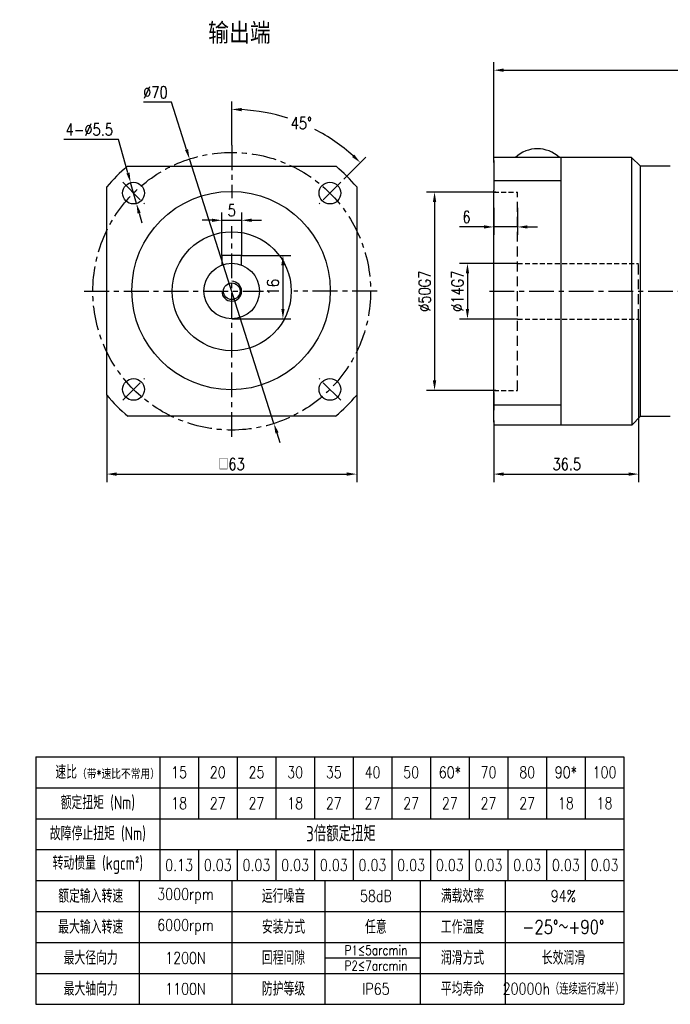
# Model space of a CAD drawing. Header units: inches. Extents: x 21 to 411, y 5 to 253.
# Tile 1 of 3: x 21 to 185, y 5 to 253. Entities that reach past the tile are written whole.
import ezdxf

# ---------------------------------------------------------------- set-up
doc = ezdxf.new("R2010")
doc.units = ezdxf.units.IN
doc.header["$LTSCALE"] = 10
doc.header["$MEASUREMENT"] = 0
doc.linetypes.add('CENTER', pattern=[2, 1.25, -0.25, 0.25, -0.25])
doc.linetypes.add('HIDDEN', pattern=[0.375, 0.25, -0.125])
for name, color, linetype in [('1轮廓实线层', 7, 'Continuous'), ('2细线层', 4, 'Continuous'), ('3中心线层', 1, 'CENTER'), ('4虚线层', 6, 'HIDDEN'), ('6文字层', 3, 'Continuous'), ('7标注层', 4, 'Continuous')]:
    doc.layers.add(name, color=color, linetype=linetype)
doc.styles.add('PC_TEXTSTYLE', font='isocp.shx', dxfattribs={"width": 0.8, "bigfont": 'HZFS.SHX'})
doc.styles.add('PC_TEXTSTYLE1', font='isocp.shx', dxfattribs={"bigfont": 'hzfs.shx'})
doc.styles.add('TH_GBDIM', font='romans.shx', dxfattribs={"width": 0.8, "bigfont": 'gbcbig.shx'})
doc.dimstyles.new('直径标注A3', dxfattribs={"dimtxt": 3.5, "dimasz": 3, "dimexe": 2, "dimexo": 0.0625, "dimgap": 1, "dimtad": 1, "dimtih": 1, "dimtoh": 1, "dimdsep": 46, "dimtxsty": 'PC_TEXTSTYLE', "dimsah": 1, "dimcen": 0.09, "dimclrt": 3, "dimadec": 0, "dimazin": 0, "dimtfac": 0.7, "dimtmove": 0, "dimatfit": 0, "dimfxl": 1, "dimtzin": 0, "dimarcsym": 0})
doc.dimstyles.new('线性标注', dxfattribs={"dimtxt": 2.5, "dimasz": 3, "dimexe": 2, "dimexo": 0, "dimgap": 1, "dimtad": 1, "dimdsep": 46, "dimtxsty": 'PC_TEXTSTYLE', "dimsah": 1, "dimcen": 0.09, "dimclrt": 3, "dimadec": 0, "dimazin": 0, "dimtfac": 0.7, "dimtix": 1, "dimtmove": 0, "dimatfit": 0, "dimfxl": 1, "dimtzin": 0, "dimarcsym": 0})
doc.dimstyles.new('角度标注', dxfattribs={"dimtxt": 3.5, "dimasz": 3, "dimexe": 2, "dimexo": 0, "dimgap": 1, "dimtad": 1, "dimtih": 1, "dimtoh": 1, "dimdsep": 46, "dimtxsty": 'PC_TEXTSTYLE', "dimsah": 1, "dimcen": 0.09, "dimclrd": 4, "dimclrt": 3, "dimadec": 0, "dimazin": 0, "dimtfac": 0.7, "dimtmove": 0, "dimatfit": 0, "dimfxl": 1, "dimtzin": 0, "dimarcsym": 0})

# ---------------------------------------------------------------- blocks, each defined once
blk = doc.blocks.new('*D18')
at = {"layer": '7标注层', "color": 0, "lineweight": -2, "transparency": 16777216}
for p, q in [((146.4, 191.77), (131.77, 191.77)), ((133.77, 189.27), (133.77, 180.27)), ((146.4, 177.77), (131.77, 177.77))]:
    blk.add_line(p, q, dxfattribs=at)
at = {"layer": '7标注层', "color": 0, "transparency": 16777216}
for points in [[(133.35, 189.27), (134.18, 189.27), (133.77, 191.77)], [(133.35, 180.27), (134.18, 180.27), (133.77, 177.77)]]:
    blk.add_solid(points, dxfattribs=at)
at = {"layer": 'Defpoints', "color": 0, "transparency": 16777216}
for p in [(146.4, 191.77), (133.77, 177.77), (146.4, 177.77)]:
    blk.add_point(p, dxfattribs=at)
at = {"layer": '7标注层', "color": 3, "transparency": 16777216, "insert": (131.27, 184.77), "char_height": 3, "attachment_point": 5, "rotation": 90, "style": 'TH_GBDIM'}
blk.add_mtext('{%%c14}{}{G7}', dxfattribs=at)
blk = doc.blocks.new('*D19')
at = {"layer": '7标注层', "color": 0, "lineweight": -2, "transparency": 16777216}
for p, q in [((140.9, 209.77), (123.47, 209.77)), ((125.47, 207.27), (125.47, 162.27)), ((140.9, 159.77), (123.47, 159.77))]:
    blk.add_line(p, q, dxfattribs=at)
at = {"layer": '7标注层', "color": 0, "transparency": 16777216}
for points in [[(125.05, 207.27), (125.89, 207.27), (125.47, 209.77)], [(125.05, 162.27), (125.89, 162.27), (125.47, 159.77)]]:
    blk.add_solid(points, dxfattribs=at)
at = {"layer": 'Defpoints', "color": 0, "transparency": 16777216}
for p in [(140.9, 209.77), (125.47, 159.77), (140.9, 159.77)]:
    blk.add_point(p, dxfattribs=at)
at = {"layer": '7标注层', "color": 3, "transparency": 16777216, "insert": (122.97, 184.77), "char_height": 3, "attachment_point": 5, "rotation": 90, "style": 'TH_GBDIM'}
blk.add_mtext('{%%c50}{}{G7}', dxfattribs=at)
blk = doc.blocks.new('*D20')
at = {"layer": '7标注层', "color": 0, "lineweight": -2, "transparency": 16777216}
for p, q in [((140.4, 217.22), (140.4, 242.5)), ((291.4, 190.77), (291.4, 242.5)), ((142.9, 240.5), (288.9, 240.5))]:
    blk.add_line(p, q, dxfattribs=at)
at = {"layer": '7标注层', "color": 0, "transparency": 16777216}
for points in [[(142.9, 240.92), (142.9, 240.09), (140.4, 240.5)], [(288.9, 240.92), (288.9, 240.09), (291.4, 240.5)]]:
    blk.add_solid(points, dxfattribs=at)
at = {"layer": 'Defpoints', "color": 0, "transparency": 16777216}
for p in [(291.4, 240.5), (140.4, 217.22), (291.4, 190.77)]:
    blk.add_point(p, dxfattribs=at)
at = {"layer": '7标注层', "color": 3, "transparency": 16777216, "insert": (215.9, 243), "char_height": 3, "attachment_point": 5, "style": 'TH_GBDIM'}
blk.add_mtext('151', dxfattribs=at)
blk = doc.blocks.new('*D21')
at = {"layer": '7标注层', "color": 0, "lineweight": -2, "transparency": 16777216}
for p, q in [((176.9, 177.77), (176.9, 136.67)), ((140.4, 152.22), (140.4, 136.67)), ((142.9, 138.67), (174.4, 138.67))]:
    blk.add_line(p, q, dxfattribs=at)
at = {"layer": '7标注层', "color": 0, "transparency": 16777216}
for points in [[(142.9, 139.09), (142.9, 138.25), (140.4, 138.67)], [(174.4, 139.09), (174.4, 138.25), (176.9, 138.67)]]:
    blk.add_solid(points, dxfattribs=at)
at = {"layer": 'Defpoints', "color": 0, "transparency": 16777216}
for p in [(176.9, 177.77), (140.4, 152.22), (176.9, 138.67)]:
    blk.add_point(p, dxfattribs=at)
at = {"layer": '7标注层', "color": 3, "transparency": 16777216, "insert": (158.8, 141.17), "char_height": 3, "attachment_point": 5, "style": 'TH_GBDIM'}
blk.add_mtext('36.5', dxfattribs=at)
blk = doc.blocks.new('*D37')
at = {"layer": '7标注层', "color": 0, "lineweight": -2, "transparency": 16777216}
for p, q in [((140.4, 205.77), (140.4, 198.98)), ((146.4, 205.77), (146.4, 198.98)), ((137.9, 200.98), (131.79, 200.98)), ((146.4, 200.98), (140.4, 200.98)), ((148.9, 200.98), (151.4, 200.98))]:
    blk.add_line(p, q, dxfattribs=at)
at = {"layer": '7标注层', "color": 0, "transparency": 16777216}
for points in [[(137.9, 201.4), (137.9, 200.57), (140.4, 200.98)], [(148.9, 201.4), (148.9, 200.57), (146.4, 200.98)]]:
    blk.add_solid(points, dxfattribs=at)
at = {"layer": 'Defpoints', "color": 0, "transparency": 16777216}
for p in [(140.4, 205.77), (146.4, 205.77), (140.4, 200.98)]:
    blk.add_point(p, dxfattribs=at)
at = {"layer": '7标注层', "color": 3, "transparency": 16777216, "insert": (133.53, 203.48), "char_height": 3, "attachment_point": 5, "style": 'TH_GBDIM'}
blk.add_mtext('6', dxfattribs=at)
blk = doc.blocks.new('*D83')
at = {"layer": '7标注层', "color": 0, "lineweight": -2, "transparency": 16777216}
for p, q in [((45.84, 223.04), (32.04, 223.04)), ((48.19, 214.58), (45.84, 223.04)), ((50.33, 206.87), (48.86, 212.17)), ((51, 204.46), (51.67, 202.05))]:
    blk.add_line(p, q, dxfattribs=at)
at = {"layer": '7标注层', "color": 0, "transparency": 16777216}
for points in [[(48.59, 214.69), (47.79, 214.47), (48.86, 212.17)], [(51.4, 204.57), (50.6, 204.35), (50.33, 206.87)]]:
    blk.add_solid(points, dxfattribs=at)
at = {"layer": 'Defpoints', "color": 0, "transparency": 16777216}
for p in [(48.86, 212.17), (50.33, 206.87)]:
    blk.add_point(p, dxfattribs=at)
at = {"layer": '7标注层', "color": 3, "transparency": 16777216, "insert": (38.44, 225.54), "char_height": 3, "attachment_point": 5, "style": 'TH_GBDIM'}
blk.add_mtext('{4-∅5.5}{}{}', dxfattribs=at)
blk = doc.blocks.new('*D78')
at = {"layer": '7标注层', "color": 0, "lineweight": -2, "transparency": 16777216}
for p, q in [((59.14, 232.42), (52.08, 232.42)), ((62.95, 220.5), (59.14, 232.42)), ((84.98, 151.43), (63.71, 218.11)), ((85.74, 149.04), (86.5, 146.66))]:
    blk.add_line(p, q, dxfattribs=at)
at = {"layer": '7标注层', "color": 0, "transparency": 16777216}
for points in [[(63.34, 220.62), (62.55, 220.37), (63.71, 218.11)], [(86.14, 149.17), (85.35, 148.92), (84.98, 151.43)]]:
    blk.add_solid(points, dxfattribs=at)
at = {"layer": 'Defpoints', "color": 0, "transparency": 16777216}
for p in [(63.71, 218.11), (84.98, 151.43)]:
    blk.add_point(p, dxfattribs=at)
at = {"layer": '7标注层', "color": 3, "transparency": 16777216, "insert": (55.11, 234.92), "char_height": 3, "attachment_point": 5, "style": 'TH_GBDIM'}
blk.add_mtext('∅70', dxfattribs=at)
blk = doc.blocks.new('*D79')
at = {"layer": '7标注层', "color": 0, "lineweight": -2, "transparency": 16777216}
for p, q in [((71.85, 193.82), (71.85, 204.66)), ((76.85, 193.82), (76.85, 204.66)), ((69.35, 202.66), (66.85, 202.66)), ((71.85, 202.66), (76.85, 202.66)), ((79.35, 202.66), (81.85, 202.66))]:
    blk.add_line(p, q, dxfattribs=at)
at = {"layer": '7标注层', "color": 0, "transparency": 16777216}
for points in [[(69.35, 203.07), (69.35, 202.24), (71.85, 202.66)], [(79.35, 203.07), (79.35, 202.24), (76.85, 202.66)]]:
    blk.add_solid(points, dxfattribs=at)
at = {"layer": 'Defpoints', "color": 0, "transparency": 16777216}
for p in [(76.85, 202.66), (71.85, 193.82), (76.85, 193.82)]:
    blk.add_point(p, dxfattribs=at)
at = {"layer": '7标注层', "color": 3, "transparency": 16777216, "insert": (74.35, 205.16), "char_height": 3, "attachment_point": 5, "style": 'TH_GBDIM'}
blk.add_mtext('5', dxfattribs=at)
blk = doc.blocks.new('*D80')
at = {"layer": '7标注层', "color": 0, "lineweight": -2, "transparency": 16777216}
for p, q in [((76.85, 193.82), (89.25, 193.82)), ((87.25, 191.32), (87.25, 180.32)), ((74.35, 177.82), (89.25, 177.82))]:
    blk.add_line(p, q, dxfattribs=at)
at = {"layer": '7标注层', "color": 0, "transparency": 16777216}
for points in [[(86.84, 191.32), (87.67, 191.32), (87.25, 193.82)], [(86.84, 180.32), (87.67, 180.32), (87.25, 177.82)]]:
    blk.add_solid(points, dxfattribs=at)
at = {"layer": 'Defpoints', "color": 0, "transparency": 16777216}
for p in [(76.85, 193.82), (74.35, 177.82), (87.25, 177.82)]:
    blk.add_point(p, dxfattribs=at)
at = {"layer": '7标注层', "color": 3, "transparency": 16777216, "insert": (84.75, 185.82), "char_height": 3, "attachment_point": 5, "rotation": 90, "style": 'TH_GBDIM'}
blk.add_mtext('16', dxfattribs=at)
blk = doc.blocks.new('*D81')
at = {"layer": '7标注层', "color": 0, "lineweight": -2, "transparency": 16777216}
for p, q in [((42.85, 158.58), (42.85, 136.67)), ((105.85, 158.58), (105.85, 136.67)), ((45.35, 138.67), (103.35, 138.67))]:
    blk.add_line(p, q, dxfattribs=at)
at = {"layer": '7标注层', "color": 0, "transparency": 16777216}
for points in [[(45.35, 139.09), (45.35, 138.25), (42.85, 138.67)], [(103.35, 139.09), (103.35, 138.25), (105.85, 138.67)]]:
    blk.add_solid(points, dxfattribs=at)
at = {"layer": 'Defpoints', "color": 0, "transparency": 16777216}
for p in [(42.85, 158.58), (105.85, 158.58), (105.85, 138.67)]:
    blk.add_point(p, dxfattribs=at)
at = {"layer": '7标注层', "color": 3, "transparency": 16777216, "insert": (74.35, 141.17), "char_height": 3, "attachment_point": 5, "style": 'TH_GBDIM'}
blk.add_mtext('{□}63', dxfattribs=at)
blk = doc.blocks.new('*D82')
at = {"layer": '7标注层', "color": 0, "lineweight": -2, "transparency": 16777216}
for p, q in [((74.35, 221.58), (74.35, 232.62)), ((102.63, 213.05), (108.18, 218.61))]:
    blk.add_line(p, q, dxfattribs=at)
at = {"layer": '7标注层', "color": 4, "lineweight": -2, "transparency": 16777216}
for start, end in [(72.0291, 86.8757), (48.1243, 62.8171)]:
    blk.add_arc((74.35, 184.77), 45.85, start, end, dxfattribs=at)
at = {"layer": '7标注层', "color": 4, "transparency": 16777216}
for points in [[(76.83, 230.14), (76.86, 230.97), (74.35, 230.62)], [(105.24, 219.21), (104.67, 218.61), (106.77, 217.19)]]:
    blk.add_solid(points, dxfattribs=at)
at = {"layer": 'Defpoints', "color": 0, "transparency": 16777216}
for p in [(97.27, 224.48), (74.35, 221.58), (102.63, 213.05), (74.35, 206.12), (46.06, 156.49)]:
    blk.add_point(p, dxfattribs=at)
at = {"layer": '7标注层', "color": 3, "transparency": 16777216, "insert": (91.89, 227.13), "char_height": 3, "attachment_point": 5, "style": 'TH_GBDIM'}
blk.add_mtext('45°', dxfattribs=at)
blk = doc.blocks.new('606060602')
at = {"layer": '1轮廓实线层'}
for p, q in [((34.66, 126.98), (148.66, 126.98)), ((34.66, 126.98), (34.66, 78.98)), ((148.66, 126.98), (148.66, 78.98)), ((34.66, 102.98), (148.66, 102.98)), ((72.66, 102.98), (72.66, 78.98)), ((90.66, 102.98), (90.66, 78.98)), ((109.16, 102.98), (109.16, 78.98)), ((125.66, 102.98), (125.66, 78.98)), ((34.66, 78.98), (148.66, 78.98))]:
    blk.add_line(p, q, dxfattribs=at)
at = {"layer": '2细线层'}
for p, q in [((58.66, 126.98), (58.66, 102.98)), ((58.66, 126.98), (58.66, 114.98)), ((66.16, 126.98), (66.16, 114.98)), ((66.16, 126.98), (66.16, 114.98)), ((73.66, 126.98), (73.66, 114.98)), ((81.16, 126.98), (81.16, 114.98)), ((81.16, 126.98), (81.16, 114.98)), ((88.66, 126.98), (88.66, 114.98)), ((96.16, 126.98), (96.16, 114.98)), ((103.66, 126.98), (103.66, 114.98)), ((103.66, 126.98), (103.66, 114.98)), ((111.16, 126.98), (111.16, 114.98)), ((118.66, 126.98), (118.66, 114.98)), ((126.16, 126.98), (126.16, 114.98)), ((133.66, 126.98), (133.66, 114.98)), ((141.16, 126.98), (141.16, 114.98)), ((34.66, 120.98), (148.66, 120.98)), ((34.66, 114.98), (148.66, 114.98)), ((34.66, 114.98), (148.66, 114.98)), ((34.66, 108.98), (148.66, 108.98)), ((58.66, 108.98), (58.66, 102.98)), ((66.16, 108.98), (66.16, 102.98)), ((66.16, 108.98), (66.16, 102.98)), ((73.66, 108.98), (73.66, 102.98)), ((81.16, 108.98), (81.16, 102.98)), ((81.16, 108.98), (81.16, 102.98)), ((88.66, 108.98), (88.66, 102.98)), ((96.16, 108.98), (96.16, 102.98)), ((103.66, 108.98), (103.66, 102.98)), ((103.66, 108.98), (103.66, 102.98)), ((111.16, 108.98), (111.16, 102.98)), ((118.66, 108.98), (118.66, 102.98)), ((126.16, 108.98), (126.16, 102.98)), ((133.66, 108.98), (133.66, 102.98)), ((141.16, 108.98), (141.16, 102.98)), ((54.66, 102.98), (54.66, 78.98)), ((34.66, 96.98), (148.66, 96.98)), ((34.66, 90.98), (148.66, 90.98)), ((90.66, 87.98), (109.16, 87.98)), ((34.66, 84.98), (148.66, 84.98))]:
    blk.add_line(p, q, dxfattribs=at)
at = {"layer": '6文字层', "attachment_point": 5}
for s, width, heights, insert, char_height, style in [('速比{\\H0.66667x;（带\\Fromans,gbcbig|c134;*\\Fisocp,hzfs|c134;速比不常用）}', 33.8738, [0], (48.56, 123.98), 2.625, 'PC_TEXTSTYLE'), ('15', 10, [8], (62.41, 123.98), 2.25, 'TH_GBDIM'), ('20', 10, [8], (69.91, 123.98), 2.25, 'TH_GBDIM'), ('25', 10, [8], (77.41, 123.98), 2.25, 'TH_GBDIM'), ('30', 10, [8], (84.91, 123.98), 2.25, 'TH_GBDIM'), ('35', 10, [8], (92.41, 123.98), 2.25, 'TH_GBDIM'), ('40', 10, [8], (99.91, 123.98), 2.25, 'TH_GBDIM'), ('50', 10, [8], (107.41, 123.98), 2.25, 'TH_GBDIM'), ('60*', 10, [8], (114.91, 123.98), 2.25, 'TH_GBDIM'), ('70', 10, [8], (122.41, 123.98), 2.25, 'TH_GBDIM'), ('80', 10, [8], (129.91, 123.98), 2.25, 'TH_GBDIM'), ('90*', 10, [8], (137.41, 123.98), 2.25, 'TH_GBDIM'), ('100', 10, [8], (144.91, 123.98), 2.25, 'TH_GBDIM'), ('{\\H0.7x;额定扭矩 (Nm)\\H1.1429x; }', 33.8738, [0], (46.66, 117.98), 3.75, 'PC_TEXTSTYLE'), ('18', 10, [8], (62.41, 117.98), 2.25, 'TH_GBDIM'), ('27', 10, [8], (69.91, 117.98), 2.25, 'TH_GBDIM'), ('27', 10, [8], (77.41, 117.98), 2.25, 'TH_GBDIM'), ('18', 10, [8], (84.91, 117.98), 2.25, 'TH_GBDIM'), ('27', 10, [8], (92.41, 117.98), 2.25, 'TH_GBDIM'), ('27', 10, [8], (99.91, 117.98), 2.25, 'TH_GBDIM'), ('27', 10, [8], (107.41, 117.98), 2.25, 'TH_GBDIM'), ('27', 10, [8], (114.91, 117.98), 2.25, 'TH_GBDIM'), ('27', 10, [8], (122.41, 117.98), 2.25, 'TH_GBDIM'), ('27', 10, [8], (129.91, 117.98), 2.25, 'TH_GBDIM'), ('18', 10, [8], (137.41, 117.98), 2.25, 'TH_GBDIM'), ('18', 10, [8], (144.91, 117.98), 2.25, 'TH_GBDIM'), ('\\pt17.5;故障停止扭矩 (Nm)', 33.8738, [0], (46.66, 111.98), 2.625, 'PC_TEXTSTYLE'), ('3倍额定扭矩  ', 33.8738, [0], (93.79, 112.07), 3, 'PC_TEXTSTYLE'), ('转动惯量 (kgcm²)', 33.8738, [0], (46.66, 105.98), 2.625, 'PC_TEXTSTYLE'), ('0.13', 10, [8], (62.41, 105.98), 2.25, 'TH_GBDIM'), ('0.03', 10, [8], (69.91, 105.98), 2.25, 'TH_GBDIM'), ('0.03', 10, [8], (77.41, 105.98), 2.25, 'TH_GBDIM'), ('0.03', 10, [8], (84.91, 105.98), 2.25, 'TH_GBDIM'), ('0.03', 10, [8], (92.41, 105.98), 2.25, 'TH_GBDIM'), ('0.03', 10, [8], (99.91, 105.98), 2.25, 'TH_GBDIM'), ('0.03', 10, [8], (107.41, 105.98), 2.25, 'TH_GBDIM'), ('0.03', 10, [8], (114.91, 105.98), 2.25, 'TH_GBDIM'), ('0.03', 10, [8], (122.41, 105.98), 2.25, 'TH_GBDIM'), ('0.03', 10, [8], (129.91, 105.98), 2.25, 'TH_GBDIM'), ('0.03', 10, [8], (137.41, 105.98), 2.25, 'TH_GBDIM'), ('0.03', 10, [8], (144.91, 105.98), 2.25, 'TH_GBDIM'), ('额定输入转速 ', 33.8738, [0], (45.27, 99.98), 2.625, 'PC_TEXTSTYLE'), ('运行噪音', 33.8738, [0], (82.66, 99.98), 2.625, 'PC_TEXTSTYLE'), ('58dB', 32, [0], (100.57, 99.98), 2.25, 'TH_GBDIM'), ('满载效率', 33.8738, [0], (117.37, 99.98), 2.625, 'PC_TEXTSTYLE'), ('3000rpm', 32, [0], (63.65, 99.98), 2.25, 'TH_GBDIM'), ('94%', 32, [0], (136.94, 99.98), 2.25, 'TH_GBDIM'), ('最大输入转速 ', 33.8738, [0], (45.27, 93.98), 2.625, 'PC_TEXTSTYLE'), ('安装方式', 33.8738, [0], (82.66, 93.98), 2.625, 'PC_TEXTSTYLE'), ('{\\Fisocp,hzfs|c134;任意}', 32, [0], (100.57, 93.98), 2.625, 'TH_GBDIM'), ('工作温度', 33.8738, [0], (117.37, 93.98), 2.625, 'PC_TEXTSTYLE'), ('6000rpm', 32, [0], (63.65, 93.98), 2.25, 'TH_GBDIM'), ('-25°～+90°', 32, [0], (136.94, 93.98), 2.625, 'TH_GBDIM'), ('P1≤5arcmin', 32, [0], (100.57, 89.48), 1.875, 'TH_GBDIM'), ('最大径向力 ', 33.8738, [0], (45.27, 87.98), 2.625, 'PC_TEXTSTYLE'), ('1200N', 32, [0], (63.65, 87.98), 2.25, 'TH_GBDIM'), ('回程间隙', 33.8738, [0], (82.66, 87.98), 2.625, 'PC_TEXTSTYLE'), ('润滑方式', 33.8738, [0], (117.37, 87.98), 2.625, 'PC_TEXTSTYLE'), ('{\\Fisocp,hzfs|c134;长效润滑}', 32, [0], (136.94, 87.98), 2.625, 'TH_GBDIM'), ('P2≤7arcmin', 32, [0], (100.57, 86.48), 1.875, 'TH_GBDIM'), ('最大轴向力 ', 33.8738, [0], (45.27, 81.98), 2.625, 'PC_TEXTSTYLE'), ('1100N', 32, [0], (63.65, 81.98), 2.25, 'TH_GBDIM'), ('防护等级', 33.8738, [0], (82.66, 81.98), 2.625, 'PC_TEXTSTYLE'), ('IP65', 32, [0], (100.57, 81.98), 2.25, 'TH_GBDIM'), ('平均寿命', 33.8738, [0], (117.37, 81.98), 2.625, 'PC_TEXTSTYLE'), ('20000h（连续运行减半）', 32, [0], (136.94, 81.98), 2.25, 'TH_GBDIM')]:
    blk.add_mtext_dynamic_manual_height_columns(s, width=width, gutter_width=25, heights=heights, dxfattribs=dict(at, insert=insert, char_height=char_height, style=style))

msp = doc.modelspace()

# ---------------------------------------------------------------- linework, layer by layer
for p, q in [((48.042, 216.27), (100.648, 216.27)), ((140.398, 217.721), (140.398, 210.27)), ((42.845, 158.575), (42.845, 211.063)), ((105.845, 211.063), (105.845, 158.575)), ((140.398, 159.27), (140.398, 154.77)), ((100.53, 153.27), (48.16, 153.27))]:
    msp.add_line(p, q)
for centre, radius in [((49.596, 209.519), 2.75), ((99.094, 209.519), 2.75), ((74.345, 184.77), 15), ((74.345, 184.77), 2.1), ((49.596, 160.021), 2.75), ((99.094, 160.021), 2.75)]:
    msp.add_circle(centre, radius)
at = {"layer": '1轮廓实线层'}
for p, q in [((157.398, 218.471), (140.398, 218.471)), ((157.398, 150.971), (157.398, 218.471)), ((175.122, 218.471), (157.398, 218.471)), ((175.122, 218.471), (177.398, 216.27)), ((175.122, 218.471), (175.171, 150.971)), ((184.898, 216.27), (177.398, 216.27)), ((177.398, 153.27), (177.398, 216.27)), ((140.398, 151.721), (140.398, 210.27)), ((76.845, 193.819), (71.845, 193.819)), ((71.845, 193.819), (71.845, 191.357)), ((76.845, 191.357), (76.845, 193.819)), ((175.171, 150.971), (177.398, 153.27)), ((177.398, 153.27), (184.898, 153.27)), ((157.398, 150.971), (140.398, 150.971)), ((175.171, 150.971), (157.398, 150.971))]:
    msp.add_line(p, q, dxfattribs=at)
at = {"layer": '1轮廓实线层', "ltscale": 0.5}
for p, q in [((140.398, 212.655), (157.398, 212.655)), ((140.398, 156.135), (157.398, 156.135))]:
    msp.add_line(p, q, dxfattribs=at)
at = {"layer": '1轮廓实线层'}
for centre, radius in [((74.167, 184.948), 25), ((74.345, 184.819), 7)]:
    msp.add_circle(centre, radius, dxfattribs=at)
for centre, radius, start, end in [((151.398, 212.623), 8.066, 46.4688, 133.5312), ((74.345, 184.819), 41, 129.90629, 140.20082), ((74.345, 184.819), 41, 39.79918, 50.09371), ((74.345, 184.819), 41, 219.79918, 230.30817), ((74.345, 184.819), 41, 309.69183, 320.20082)]:
    msp.add_arc(centre, radius, start, end, dxfattribs=at)
at = {"layer": '2细线层'}
msp.add_arc((74.345, 184.77), 2.5, 180, 90, dxfattribs=at)
at = {"layer": '3中心线层', "ltscale": 0.5}
for p, q in [((74.345, 221.58), (74.345, 208.265)), ((46.856, 212.259), (52.336, 206.779)), ((101.834, 212.259), (96.354, 206.779)), ((74.345, 148.058), (74.345, 201.143)), ((37.159, 184.77), (82.371, 184.77)), ((110.991, 184.77), (89.962, 184.77)), ((139.315, 184.77), (293.244, 184.77)), ((46.856, 157.281), (52.336, 162.761)), ((101.834, 157.281), (96.354, 162.761))]:
    msp.add_line(p, q, dxfattribs=at)
msp.add_circle((74.345, 184.77), 35, dxfattribs=at)
at = {"layer": '4虚线层', "ltscale": 0.5}
for p, q in [((140.398, 209.77), (146.398, 209.77)), ((146.398, 191.77), (176.896, 191.77)), ((146.398, 177.77), (176.896, 177.77)), ((140.398, 159.77), (146.398, 159.77))]:
    msp.add_line(p, q, dxfattribs=at)
at = {"layer": '4虚线层'}
for p, q in [((146.398, 159.77), (146.398, 209.77)), ((176.896, 177.77), (176.896, 191.77))]:
    msp.add_line(p, q, dxfattribs=at)

# ---------------------------------------------------------------- block references
at = {"layer": '1轮廓实线层', "xscale": 1.3, "yscale": 1.3, "zscale": 1.3}
msp.add_blockref('606060602', (-20.06, -97.679), dxfattribs=at)

# ---------------------------------------------------------------- texts
at = {"layer": '6文字层', "color": 7, "insert": (68.408, 252.442), "char_height": 5.25, "width": 35.12652, "attachment_point": 1, "style": 'PC_TEXTSTYLE1'}
msp.add_mtext('{\\C3;输出端}', dxfattribs=at)

# ---------------------------------------------------------------- dimensions: what is measured, and where the dimension line sits
at = {"layer": '7标注层'}
for base, p1, p2, picture, middle in [((291.398, 240.502), (140.398, 217.221), (291.398, 190.77), '*D20', (215.898, 240.502)), ((140.398, 200.983), (146.398, 205.77), (140.398, 205.77), '*D37', (133.531, 200.983)), ((176.898, 138.669), (140.398, 152.221), (176.898, 177.77), '*D21', (158.795, 138.669))]:
    dim = msp.add_linear_dim(base=base, p1=p1, p2=p2, dimstyle='线性标注', override={"dimtxt": 3, "dimasz": 2.5, "dimtxsty": 'TH_GBDIM', "dimadec": 2}, dxfattribs=at)
    dim.commit()
    dim.dimension.update_dxf_attribs({"geometry": picture, "text_midpoint": middle, "dimtype": 160})
dim = msp.add_diameter_dim_2p(p1=(84.985, 151.426), p2=(63.705, 218.114), dimstyle='直径标注A3', override={"dimtxt": 3, "dimasz": 2.5, "dimgap": 1, "dimtad": 1, "dimjust": 0, "dimdec": 2, "dimlfac": 1, "dimtxsty": 'TH_GBDIM', "dimse1": 0, "dimse2": 0, "dimsd1": 0, "dimsd2": 0, "dimadec": 2}, dxfattribs=at)
dim.commit()
dim.dimension.update_dxf_attribs({"geometry": '*D78', "text_midpoint": (55.113, 232.415), "dimtype": 163})
dim = msp.add_angular_dim_2l(base=(97.272, 224.48), line1=((74.345, 221.58), (74.345, 206.122)), line2=((46.061, 156.486), (102.629, 213.054)), dimstyle='角度标注', override={"dimtxt": 3, "dimasz": 2.5, "dimdec": 0, "dimtxsty": 'TH_GBDIM'}, dxfattribs=at)
dim.commit()
dim.dimension.update_dxf_attribs({"geometry": '*D82', "text_midpoint": (91.892, 227.133)})
dim = msp.add_diameter_dim_2p(p1=(50.332, 206.869), p2=(48.861, 212.168), text='{4-<>}{}{}', dimstyle='直径标注A3', override={"dimtxt": 3, "dimasz": 2.5, "dimtxsty": 'TH_GBDIM', "dimadec": 2}, dxfattribs=at)
dim.commit()
dim.dimension.update_dxf_attribs({"geometry": '*D83', "text_midpoint": (38.443, 223.036), "dimtype": 163})
dim = msp.add_linear_dim(base=(125.469, 159.77), p1=(140.898, 209.77), p2=(140.898, 159.77), angle=90, text='{%%c<>}{}{G7}', dimstyle='线性标注', override={"dimtxt": 3, "dimasz": 2.5, "dimtxsty": 'TH_GBDIM', "dimadec": 2}, dxfattribs=at)
dim.commit()
dim.dimension.update_dxf_attribs({"geometry": '*D19', "text_midpoint": (122.969, 184.77)})
dim = msp.add_linear_dim(base=(76.845, 202.657), p1=(71.845, 193.819), p2=(76.845, 193.819), dimstyle='线性标注', override={"dimtxt": 3, "dimasz": 2.5, "dimtxsty": 'TH_GBDIM', "dimadec": 2}, dxfattribs=at)
dim.commit()
dim.dimension.update_dxf_attribs({"geometry": '*D79', "text_midpoint": (74.345, 205.157)})
dim = msp.add_linear_dim(base=(87.253, 177.819), p1=(76.845, 193.819), p2=(74.345, 177.819), angle=90, dimstyle='线性标注', override={"dimtxt": 3, "dimasz": 2.5, "dimtxsty": 'TH_GBDIM', "dimadec": 2}, dxfattribs=at)
dim.commit()
dim.dimension.update_dxf_attribs({"geometry": '*D80', "text_midpoint": (84.753, 185.819)})
dim = msp.add_linear_dim(base=(133.768, 177.77), p1=(146.398, 191.77), p2=(146.398, 177.77), angle=90, text='{%%c<>}{}{G7}', dimstyle='线性标注', override={"dimtxt": 3, "dimasz": 2.5, "dimtxsty": 'TH_GBDIM', "dimadec": 2}, dxfattribs=at)
dim.commit()
dim.dimension.update_dxf_attribs({"geometry": '*D18', "text_midpoint": (133.768, 184.77), "dimtype": 160})
dim = msp.add_linear_dim(base=(105.845, 138.669), p1=(42.845, 158.575), p2=(105.845, 158.575), text='{□}<>', dimstyle='线性标注', override={"dimtxt": 3, "dimasz": 2.5, "dimtxsty": 'TH_GBDIM', "dimadec": 2}, dxfattribs=at)
dim.commit()
dim.dimension.update_dxf_attribs({"geometry": '*D81', "text_midpoint": (74.345, 138.669), "dimtype": 160})

doc.saveas('drawing.dxf')
